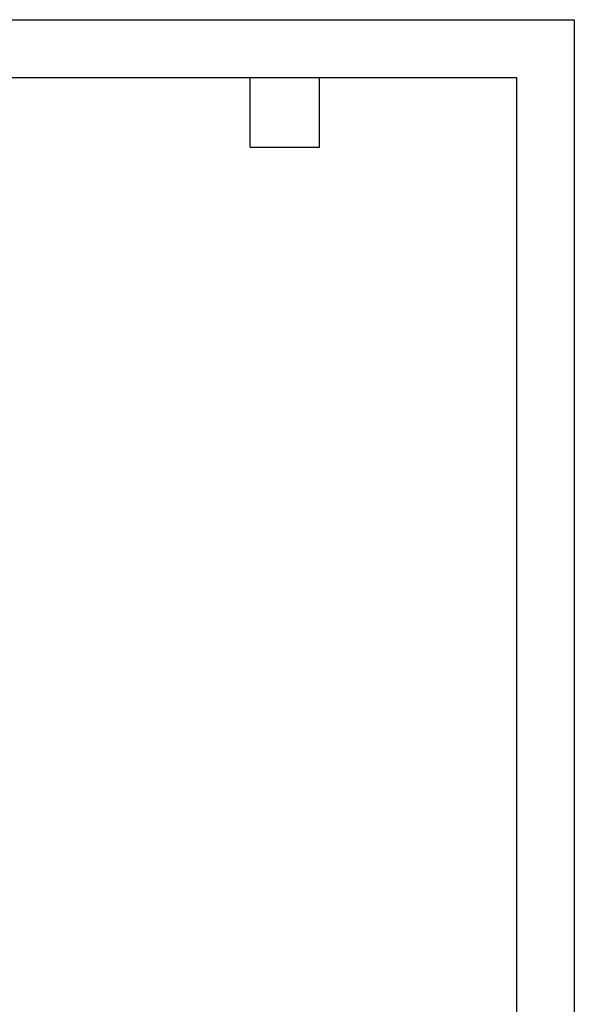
# Model space of a CAD drawing. Header units: millimetres. Extents: x 0 to 559, y 0 to 432.
# Tile 24 of 24: x 437 to 559, y 216 to 432. Entities that reach past the tile are written whole.
import ezdxf

# ---------------------------------------------------------------- set-up
doc = ezdxf.new("R2010")
doc.units = ezdxf.units.MM
doc.header["$LTSCALE"] = 2
doc.layers.add('TEXT', color=140, linetype='Continuous', lineweight=25)

msp = doc.modelspace()

# ---------------------------------------------------------------- linework, layer by layer
at = {"color": 7, "linetype": 'Continuous'}
for p, q in [((0, 431.81), (558.8, 431.81)), ((558.8, 431.81), (558.8, 0.01))]:
    msp.add_line(p, q, dxfattribs=at)
at = {"layer": 'TEXT'}
for p, q in [((12.7, 419.1), (546.1, 419.1)), ((487.68, 403.86), (487.68, 419.1)), ((502.92, 403.86), (502.92, 419.1)), ((546.1, 419.1), (546.1, 12.7)), ((487.68, 403.86), (502.92, 403.86))]:
    msp.add_line(p, q, dxfattribs=at)

doc.saveas('drawing.dxf')
